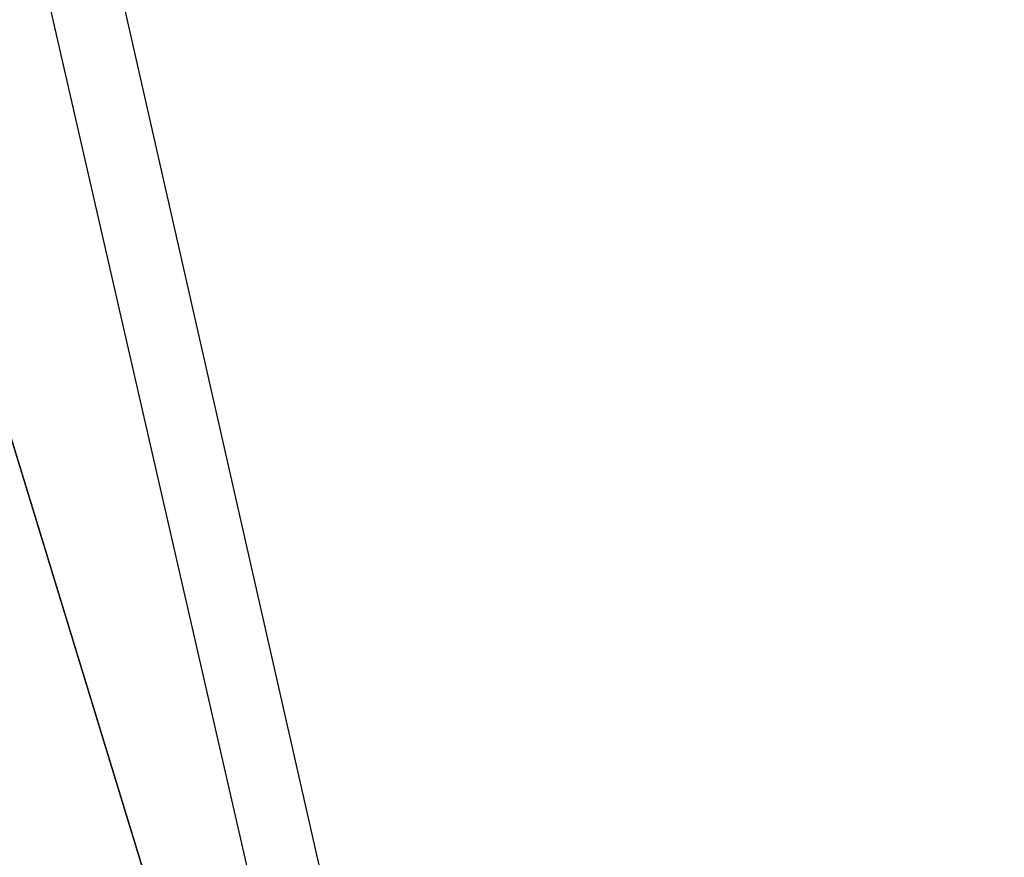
# Model space of a CAD drawing. Header units: millimetres. Extents: x -25 to 235, y -115 to 136.
# Tile 206 of 256: x 2.5454 to 2.5602, y 106.455 to 106.4677. Entities that reach past the tile are written whole.
import ezdxf

# ---------------------------------------------------------------- set-up
doc = ezdxf.new("R2010")
doc.units = ezdxf.units.MM
doc.header["$LTSCALE"] = 81.4814814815
for name, color, linetype in [('201', 7, 'CONTINUOUS'), ('226', 7, 'CONTINUOUS'), ('247', 7, 'CONTINUOUS'), ('64', 7, 'CONTINUOUS')]:
    doc.layers.add(name, color=color, linetype=linetype)

msp = doc.modelspace()

# ---------------------------------------------------------------- linework, layer by layer
at = {"layer": '201', "linetype": 'CONTINUOUS'}
for points in [[(2.6654395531, 106.5537149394, 4.9857454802), (2.6946409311, 106.4580771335, 4.9849135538), (2.5358925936, 106.5164996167, 4.6903029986), (2.6654395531, 106.5537149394, 4.9857454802)], [(2.557575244, 106.4209843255, 4.37), (2.5283387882, 106.5166124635, 4.3706992), (2.5358925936, 106.5164996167, 4.6903029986), (2.557575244, 106.4209843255, 4.37)]]:
    msp.add_3dface(points, dxfattribs=at)
at = {"layer": '226', "linetype": 'CONTINUOUS'}
msp.add_3dface([(2.5535259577, 106.4342289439, -1.336), (2.5242888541, 106.5298592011, -1.33621376), (2.5309896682, 106.5325368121, -1.0166088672), (2.5535259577, 106.4342289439, -1.336)], dxfattribs=at)
at = {"layer": '247', "color": 7, "linetype": 'CONTINUOUS', "true_color": 0x282828}
for points in [[(3.1759781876, 106.7146651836, 4.3639259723), (3.2345182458, 106.7327157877, 4.3429019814), (2.3275147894, 106.4552144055, 4.3706992), (3.1759781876, 106.7146651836, 4.3639259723)], [(3.1097598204, 106.6944145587, 4.36469824), (3.1759781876, 106.7146651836, 4.3639259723), (2.3275147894, 106.4552144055, 4.3706992), (3.1097598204, 106.6944145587, 4.36469824)], [(3.1097598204, 106.6944145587, 4.36469824), (2.3275147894, 106.4552144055, 4.3706992), (2.5283387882, 106.5166124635, 4.3706992), (3.1097598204, 106.6944145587, 4.36469824)], [(2.3524523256, 106.4593875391, 4.8196330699), (2.5049811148, 106.5030589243, 5.1739010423), (2.6654395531, 106.5537149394, 4.9857454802), (2.3524523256, 106.4593875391, 4.8196330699)], [(2.3524523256, 106.4593875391, 4.8196330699), (2.6654395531, 106.5537149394, 4.9857454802), (2.5358925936, 106.5164996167, 4.6903029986), (2.3524523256, 106.4593875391, 4.8196330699)], [(2.3771357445, 106.4575339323, 5.8708541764), (2.3895281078, 106.4610165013, 5.90194416), (2.5897294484, 106.5244511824, 5.67190736), (2.3771357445, 106.4575339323, 5.8708541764)], [(2.5897294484, 106.5244511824, 5.67190736), (2.3895281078, 106.4610165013, 5.90194416), (2.591041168, 106.5201607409, 6.1464850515), (2.5897294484, 106.5244511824, 5.67190736)], [(2.3895281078, 106.4610165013, 5.90194416), (2.3905509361, 106.4576709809, 6.2615027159), (2.591041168, 106.5201607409, 6.1464850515), (2.3895281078, 106.4610165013, 5.90194416)]]:
    msp.add_3dface(points, dxfattribs=at)
at = {"layer": '64', "linetype": 'CONTINUOUS'}
for points in [[(2.5602245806, 106.4369057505, -1.0164661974), (2.8719754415, 106.5315887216, -1.336), (2.5535259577, 106.4342289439, -1.336), (2.5602245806, 106.4369057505, -1.0164661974)], [(2.5651266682, 106.4208712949, 4.6895327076), (2.8760247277, 106.5183441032, 4.37), (2.557575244, 106.4209843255, 4.37), (2.5651266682, 106.4208712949, 4.6895327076)]]:
    msp.add_3dface(points, dxfattribs=at)

doc.saveas('drawing.dxf')
